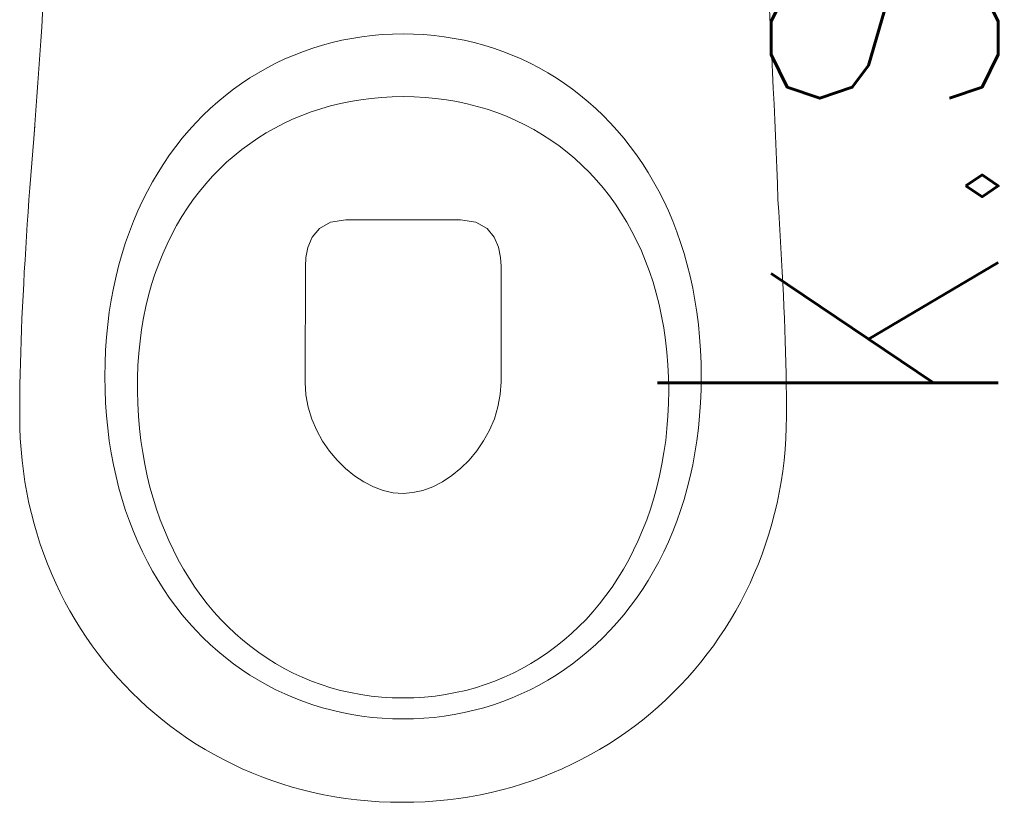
# Model space of a CAD drawing. Header units: inches. Extents: x 27484 to 71626, y -45113 to 39.
# Tile 125 of 256: x 35104 to 35150, y -31873 to -31836. Entities that reach past the tile are written whole.
import ezdxf
from ezdxf.enums import TextEntityAlignment as Align

# ---------------------------------------------------------------- set-up
doc = ezdxf.new("R2010")
doc.units = ezdxf.units.IN
doc.header["$LTSCALE"] = 50
doc.header["$MEASUREMENT"] = 0
doc.layers.add('A-ARMATURA', color=45, linetype='Continuous', lineweight=5)
doc.layers.add('R-MET-IWE', color=2, linetype='Continuous')
doc.layers.add('rz_wentylacja', color=10, linetype='Continuous')
doc.styles.get("Standard").update_dxf_attribs({"font": 'romans.shx'})

# ---------------------------------------------------------------- blocks, each defined once
blk = doc.blocks.new('A$C04280096')
at = {"layer": 'A-ARMATURA'}
for p, q in [((-9.76, -309.5), (-14.58, -309.92)), ((-4.9, -309.25), (-9.76, -309.5)), ((0, -309.16), (-4.9, -309.25)), ((4.9, -309.25), (0, -309.16)), ((9.76, -309.5), (4.9, -309.25)), ((14.58, -309.92), (9.76, -309.5)), ((-33.34, -313.23), (-37.89, -314.45)), ((-28.73, -312.16), (-33.34, -313.23)), ((-24.06, -311.25), (-28.73, -312.16)), ((-19.35, -310.5), (-24.06, -311.25)), ((-14.58, -309.92), (-19.35, -310.5)), ((19.35, -310.5), (14.58, -309.92)), ((24.06, -311.25), (19.35, -310.5)), ((28.73, -312.16), (24.06, -311.25)), ((33.34, -313.23), (28.73, -312.16)), ((37.89, -314.45), (33.34, -313.23)), ((-46.81, -317.38), (-51.17, -319.07)), ((-42.38, -315.84), (-46.81, -317.38)), ((-37.89, -314.45), (-42.38, -315.84)), ((42.38, -315.84), (37.89, -314.45)), ((46.81, -317.38), (42.38, -315.84)), ((51.17, -319.07), (46.81, -317.38)), ((-59.68, -322.92), (-63.82, -325.07)), ((-55.46, -320.92), (-59.68, -322.92)), ((-51.17, -319.07), (-55.46, -320.92)), ((55.46, -320.92), (51.17, -319.07)), ((59.68, -322.92), (55.46, -320.92)), ((63.82, -325.07), (59.68, -322.92)), ((-67.89, -327.36), (-71.87, -329.8)), ((-63.82, -325.07), (-67.89, -327.36)), ((67.89, -327.36), (63.82, -325.07)), ((71.87, -329.8), (67.89, -327.36)), ((-75.77, -332.39), (-79.59, -335.12)), ((-71.87, -329.8), (-75.77, -332.39)), ((75.77, -332.39), (71.87, -329.8)), ((79.59, -335.12), (75.77, -332.39)), ((-79.59, -335.12), (-83.31, -338)), ((83.31, -338), (79.59, -335.12)), ((-86.95, -341.01), (-90.49, -344.16)), ((-83.31, -338), (-86.95, -341.01)), ((-29.43, -341.81), (-34.09, -342.96)), ((-24.7, -340.84), (-29.43, -341.81)), ((-19.9, -340.03), (-24.7, -340.84)), ((-15.02, -339.41), (-19.9, -340.03)), ((-10.08, -338.96), (-15.02, -339.41)), ((-5.07, -338.68), (-10.08, -338.96)), ((0, -338.59), (-5.07, -338.68)), ((5.19, -338.69), (0, -338.59)), ((10.32, -338.97), (5.19, -338.69)), ((15.37, -339.45), (10.32, -338.97)), ((20.35, -340.1), (15.37, -339.45)), ((25.25, -340.95), (20.35, -340.1)), ((30.07, -341.97), (25.25, -340.95)), ((34.81, -343.17), (30.07, -341.97)), ((86.95, -341.01), (83.31, -338)), ((90.49, -344.16), (86.95, -341.01)), ((-90.49, -344.16), (-93.93, -347.45)), ((-43.15, -345.76), (-47.56, -347.41)), ((-38.66, -344.28), (-43.15, -345.76)), ((-34.09, -342.96), (-38.66, -344.28)), ((39.46, -344.55), (34.81, -343.17)), ((44.03, -346.11), (39.46, -344.55)), ((48.5, -347.84), (44.03, -346.11)), ((93.93, -347.45), (90.49, -344.16)), ((-97.27, -350.88), (-100.5, -354.44)), ((-93.93, -347.45), (-97.27, -350.88)), ((-56.1, -351.2), (-60.22, -353.34)), ((-51.87, -349.23), (-56.1, -351.2)), ((-47.56, -347.41), (-51.87, -349.23)), ((52.88, -349.74), (48.5, -347.84)), ((57.15, -351.81), (52.88, -349.74)), ((97.27, -350.88), (93.93, -347.45)), ((100.5, -354.44), (97.27, -350.88)), ((-173.36, -358.21), (-172.87, -352.37)), ((-100.5, -354.44), (-103.63, -358.14)), ((-64.25, -355.64), (-68.18, -358.09)), ((-60.22, -353.34), (-64.25, -355.64)), ((61.33, -354.05), (57.15, -351.81)), ((65.4, -356.46), (61.33, -354.05)), ((103.63, -358.14), (100.5, -354.44)), ((-173.83, -364.03), (-173.36, -358.21)), ((-103.63, -358.14), (-106.66, -361.96)), ((-68.18, -358.09), (-72.01, -360.7)), ((69.37, -359.03), (65.4, -356.46)), ((73.22, -361.76), (69.37, -359.03)), ((106.66, -361.96), (103.63, -358.14)), ((-174.29, -369.84), (-173.83, -364.03)), ((-106.66, -361.96), (-109.57, -365.92)), ((-75.72, -363.46), (-79.33, -366.37)), ((-72.01, -360.7), (-75.72, -363.46)), ((76.96, -364.64), (73.22, -361.76)), ((80.59, -367.69), (76.96, -364.64)), ((109.57, -365.92), (106.66, -361.96)), ((-109.57, -365.92), (-112.36, -370)), ((-82.82, -369.43), (-86.19, -372.63)), ((-79.33, -366.37), (-82.82, -369.43)), ((84.09, -370.89), (80.59, -367.69)), ((112.36, -370), (109.57, -365.92)), ((-174.74, -375.62), (-174.29, -369.84)), ((-115.04, -374.21), (-117.6, -378.55)), ((-112.36, -370), (-115.04, -374.21)), ((-86.19, -372.63), (-89.45, -375.99)), ((87.47, -374.25), (84.09, -370.89)), ((90.73, -377.76), (87.47, -374.25)), ((115.04, -374.21), (112.36, -370)), ((117.6, -378.55), (115.04, -374.21)), ((-175.17, -381.39), (-174.74, -375.62)), ((-117.6, -378.55), (-120.03, -383.01)), ((-89.45, -375.99), (-92.58, -379.48)), ((93.86, -381.42), (90.73, -377.76)), ((120.03, -383.01), (117.6, -378.55)), ((-175.6, -387.13), (-175.17, -381.39)), ((-120.03, -383.01), (-122.34, -387.59)), ((-95.59, -383.12), (-98.46, -386.9)), ((-92.58, -379.48), (-95.59, -383.12)), ((96.85, -385.22), (93.86, -381.42)), ((122.34, -387.59), (120.03, -383.01)), ((-176, -392.84), (-175.6, -387.13)), ((-122.34, -387.59), (-124.52, -392.3)), ((-98.46, -386.9), (-101.21, -390.81)), ((99.71, -389.17), (96.85, -385.22)), ((124.52, -392.3), (122.34, -387.59)), ((175.96, -386.92), (176.34, -392.64)), ((-176.4, -398.53), (-176, -392.84)), ((-124.52, -392.3), (-126.57, -397.12)), ((-101.21, -390.81), (-103.82, -394.86)), ((102.43, -393.27), (99.71, -389.17)), ((126.57, -397.12), (124.52, -392.3)), ((176.34, -392.64), (176.7, -398.34)), ((-126.57, -397.12), (-128.49, -402.06)), ((-103.82, -394.86), (-106.29, -399.05)), ((-26.84, -396.45), (-34.11, -397.56)), ((-2.06, -396.45), (-26.84, -396.45)), ((26.95, -396.45), (-2.06, -396.45)), ((34.23, -397.56), (26.95, -396.45)), ((105.01, -397.5), (102.43, -393.27)), ((128.49, -402.06), (126.57, -397.12)), ((-176.77, -404.18), (-176.4, -398.53)), ((-128.49, -402.06), (-130.27, -407.12)), ((-106.29, -399.05), (-108.62, -403.37)), ((-39.28, -400.49), (-42.7, -404.65)), ((-34.11, -397.56), (-39.28, -400.49)), ((39.4, -400.49), (34.23, -397.56)), ((42.81, -404.62), (39.4, -400.49)), ((107.45, -401.88), (105.01, -397.5)), ((109.74, -406.39), (107.45, -401.88)), ((130.27, -407.12), (128.49, -402.06)), ((176.7, -398.34), (177.04, -404.01)), ((-177.13, -409.8), (-176.77, -404.18)), ((-108.62, -403.37), (-110.8, -407.82)), ((-42.7, -404.65), (-44.69, -409.42)), ((44.81, -409.36), (42.81, -404.62)), ((111.87, -411.04), (109.74, -406.39)), ((177.04, -404.01), (177.37, -409.64)), ((-177.47, -415.39), (-177.13, -409.8)), ((-130.27, -407.12), (-131.9, -412.29)), ((-110.8, -407.82), (-112.84, -412.39)), ((-44.69, -409.42), (-45.63, -414.21)), ((45.75, -414.09), (44.81, -409.36)), ((113.86, -415.82), (111.87, -411.04)), ((131.9, -412.29), (130.27, -407.12)), ((177.37, -409.64), (177.68, -415.24)), ((-177.79, -420.94), (-177.47, -415.39)), ((-131.9, -412.29), (-133.4, -417.57)), ((-112.84, -412.39), (-114.73, -417.1)), ((-45.63, -414.21), (-45.84, -418.41)), ((45.97, -418.21), (45.75, -414.09)), ((115.69, -420.74), (113.86, -415.82)), ((133.4, -417.57), (131.9, -412.29)), ((177.68, -415.24), (177.98, -420.8)), ((-133.4, -417.57), (-134.75, -422.97)), ((-114.73, -417.1), (-116.46, -421.93)), ((-45.84, -418.41), (-45.97, -472.78)), ((45.97, -472.5), (45.97, -418.21)), ((134.75, -422.97), (133.4, -417.57)), ((-178.1, -426.45), (-177.79, -420.94)), ((-134.75, -422.97), (-135.95, -428.48)), ((-116.46, -421.93), (-118.04, -426.88)), ((117.36, -425.78), (115.69, -420.74)), ((135.95, -428.48), (134.75, -422.97)), ((177.98, -420.8), (178.26, -426.32)), ((-178.38, -431.91), (-178.1, -426.45)), ((-135.95, -428.48), (-137, -434.1)), ((-118.04, -426.88), (-119.46, -431.95)), ((118.86, -430.95), (117.36, -425.78)), ((137, -434.1), (135.95, -428.48)), ((178.26, -426.32), (178.52, -431.8)), ((-178.64, -437.34), (-178.38, -431.91)), ((-137, -434.1), (-137.9, -439.82)), ((-119.46, -431.95), (-120.71, -437.15)), ((120.2, -436.25), (118.86, -430.95)), ((137.9, -439.82), (137, -434.1)), ((178.52, -431.8), (178.76, -437.24)), ((-178.89, -442.71), (-178.64, -437.34)), ((-120.71, -437.15), (-121.8, -442.46)), ((121.37, -441.67), (120.2, -436.25)), ((178.76, -437.24), (178.98, -442.63)), ((-179.1, -448.04), (-178.89, -442.71)), ((-137.9, -439.82), (-138.64, -445.65)), ((-121.8, -442.46), (-122.72, -447.88)), ((122.37, -447.21), (121.37, -441.67)), ((138.64, -445.65), (137.9, -439.82)), ((178.98, -442.63), (179.18, -447.97)), ((-179.3, -453.32), (-179.1, -448.04)), ((-138.64, -445.65), (-139.22, -451.58)), ((-122.72, -447.88), (-123.47, -453.42)), ((123.2, -452.88), (122.37, -447.21)), ((139.22, -451.58), (138.64, -445.65)), ((179.18, -447.97), (179.36, -453.26)), ((-139.22, -451.58), (-139.64, -457.62)), ((123.84, -458.66), (123.2, -452.88)), ((139.64, -457.62), (139.22, -451.58)), ((-179.47, -458.55), (-179.3, -453.32)), ((-123.47, -453.42), (-124.05, -459.07)), ((179.36, -453.26), (179.52, -458.49)), ((-179.62, -463.72), (-179.47, -458.55)), ((-139.64, -457.62), (-139.89, -463.76)), ((-124.05, -459.07), (-124.44, -464.83)), ((124.31, -464.55), (123.84, -458.66)), ((139.89, -463.76), (139.64, -457.62)), ((179.52, -458.49), (179.65, -463.67)), ((-179.74, -468.83), (-179.62, -463.72)), ((-139.89, -463.76), (-139.97, -469.99)), ((-124.44, -464.83), (-124.66, -470.71)), ((124.59, -470.56), (124.31, -464.55)), ((139.97, -469.99), (139.89, -463.76)), ((179.65, -463.67), (179.76, -468.8)), ((-179.84, -473.89), (-179.74, -468.83)), ((-139.97, -469.99), (-139.89, -476.23)), ((-139.97, -469.99), (-139.97, -469.99)), ((-124.66, -470.71), (-124.69, -476.68)), ((124.69, -476.68), (124.59, -470.56)), ((139.89, -476.23), (139.97, -469.99)), ((139.97, -469.99), (139.97, -469.99)), ((179.76, -468.8), (179.85, -473.86)), ((-179.91, -478.88), (-179.84, -473.89)), ((-45.97, -472.78), (-45.58, -478.69)), ((45.6, -478.45), (45.97, -472.5)), ((45.97, -472.5), (45.97, -472.5)), ((179.85, -473.86), (179.92, -478.86)), ((-179.95, -483.81), (-179.91, -478.88)), ((-139.89, -476.23), (-139.64, -482.37)), ((-124.69, -476.68), (-124.54, -482.67)), ((-124.69, -476.68), (-124.69, -476.68)), ((-45.58, -478.69), (-44.5, -484.45)), ((44.55, -484.25), (45.6, -478.45)), ((124.6, -482.67), (124.69, -476.68)), ((124.69, -476.68), (124.69, -476.68)), ((139.64, -482.37), (139.89, -476.23)), ((179.92, -478.86), (179.95, -483.8)), ((-179.97, -488.67), (-179.95, -483.81)), ((-139.64, -482.37), (-139.22, -488.41)), ((-124.54, -482.67), (-124.21, -488.57)), ((-44.5, -484.45), (-42.8, -490)), ((42.86, -489.83), (44.55, -484.25)), ((124.33, -488.57), (124.6, -482.67)), ((139.22, -488.41), (139.64, -482.37)), ((179.95, -483.8), (179.97, -488.67)), ((-179.9, -493.91), (-179.97, -488.67)), ((-139.22, -488.41), (-138.64, -494.34)), ((-124.21, -488.57), (-123.72, -494.38)), ((40.6, -495.17), (42.86, -489.83)), ((123.88, -494.38), (124.33, -488.57)), ((138.64, -494.34), (139.22, -488.41)), ((179.97, -488.67), (179.9, -493.91)), ((-179.69, -499.11), (-179.9, -493.91)), ((-138.64, -494.34), (-137.9, -500.17)), ((-123.72, -494.38), (-123.06, -500.1)), ((-42.8, -490), (-40.54, -495.31)), ((123.27, -500.1), (123.88, -494.38)), ((137.9, -500.17), (138.64, -494.34)), ((179.9, -493.91), (179.69, -499.11)), ((-179.34, -504.28), (-179.69, -499.11)), ((-40.54, -495.31), (-37.77, -500.33)), ((37.83, -500.22), (40.6, -495.17)), ((179.69, -499.11), (179.33, -504.28)), ((-137.9, -500.17), (-137, -505.89)), ((-123.06, -500.1), (-122.24, -505.72)), ((-37.77, -500.33), (-34.56, -505.01)), ((34.62, -504.92), (37.83, -500.22)), ((122.48, -505.72), (123.27, -500.1)), ((137, -505.89), (137.9, -500.17)), ((-178.86, -509.4), (-179.34, -504.28)), ((-137, -505.89), (-135.95, -511.51)), ((-122.24, -505.72), (-121.25, -511.25)), ((-34.56, -505.01), (-30.96, -509.31)), ((31.01, -509.24), (34.62, -504.92)), ((121.53, -511.25), (122.48, -505.72)), ((135.95, -511.51), (137, -505.89)), ((179.33, -504.28), (178.85, -509.4)), ((-178.24, -514.48), (-178.86, -509.4)), ((-135.95, -511.51), (-134.75, -517.02)), ((-121.25, -511.25), (-120.1, -516.68)), ((-30.96, -509.31), (-27.04, -513.18)), ((27.08, -513.13), (31.01, -509.24)), ((120.41, -516.68), (121.53, -511.25)), ((134.75, -517.02), (135.95, -511.51)), ((178.85, -509.4), (178.22, -514.48)), ((-177.49, -519.52), (-178.24, -514.48)), ((-134.75, -517.02), (-133.4, -522.41)), ((-120.1, -516.68), (-118.8, -522)), ((-27.04, -513.18), (-22.85, -516.58)), ((-22.85, -516.58), (-18.45, -519.47)), ((18.47, -519.45), (22.88, -516.55)), ((22.88, -516.55), (27.08, -513.13)), ((119.13, -522), (120.41, -516.68)), ((133.4, -522.41), (134.75, -517.02)), ((178.22, -514.48), (177.46, -519.52)), ((-176.61, -524.51), (-177.49, -519.52)), ((-118.8, -522), (-117.34, -527.21)), ((-18.45, -519.47), (-13.91, -521.79)), ((-13.91, -521.79), (-9.28, -523.5)), ((9.29, -523.5), (13.92, -521.78)), ((13.92, -521.78), (18.47, -519.45)), ((117.69, -527.21), (119.13, -522)), ((177.46, -519.52), (176.57, -524.51)), ((-175.6, -529.45), (-176.61, -524.51)), ((-133.4, -522.41), (-131.9, -527.7)), ((-9.28, -523.5), (-4.62, -524.57)), ((-4.62, -524.57), (0, -524.93)), ((0, -524.93), (4.62, -524.56)), ((4.62, -524.56), (9.29, -523.5)), ((131.9, -527.7), (133.4, -522.41)), ((176.57, -524.51), (175.55, -529.45)), ((-174.46, -534.34), (-175.6, -529.45)), ((-131.9, -527.7), (-130.27, -532.87)), ((-117.34, -527.21), (-115.73, -532.32)), ((116.1, -532.32), (117.69, -527.21)), ((130.27, -532.87), (131.9, -527.7)), ((175.55, -529.45), (174.4, -534.34)), ((-173.19, -539.18), (-174.46, -534.34)), ((-130.27, -532.87), (-128.49, -537.93)), ((-115.73, -532.32), (-113.97, -537.32)), ((114.35, -537.32), (116.1, -532.32)), ((128.49, -537.93), (130.27, -532.87)), ((174.4, -534.34), (173.12, -539.18)), ((-171.8, -543.97), (-173.19, -539.18)), ((-128.49, -537.93), (-126.57, -542.87)), ((-113.97, -537.32), (-112.07, -542.2)), ((112.46, -542.2), (114.35, -537.32)), ((126.57, -542.87), (128.49, -537.93)), ((173.12, -539.18), (171.72, -543.97)), ((-170.29, -548.7), (-171.8, -543.97)), ((-126.57, -542.87), (-124.52, -547.69)), ((-112.07, -542.2), (-110.02, -546.96)), ((110.41, -546.96), (112.46, -542.2)), ((124.52, -547.69), (126.57, -542.87)), ((171.72, -543.97), (170.19, -548.7)), ((-168.66, -553.37), (-170.29, -548.7)), ((-124.52, -547.69), (-122.34, -552.4)), ((-110.02, -546.96), (-107.83, -551.6)), ((108.23, -551.6), (110.41, -546.96)), ((122.34, -552.4), (124.52, -547.69)), ((170.19, -548.7), (168.54, -553.37)), ((-166.9, -557.98), (-168.66, -553.37)), ((-122.34, -552.4), (-120.03, -556.98)), ((-107.83, -551.6), (-105.51, -556.12)), ((105.9, -556.12), (108.23, -551.6)), ((120.03, -556.98), (122.34, -552.4)), ((168.54, -553.37), (166.77, -557.98)), ((-165.03, -562.53), (-166.9, -557.98)), ((-120.03, -556.98), (-117.6, -561.44)), ((-105.51, -556.12), (-103.04, -560.51)), ((103.43, -560.51), (105.9, -556.12)), ((117.6, -561.44), (120.03, -556.98)), ((166.77, -557.98), (164.88, -562.53)), ((-163.04, -567.01), (-165.03, -562.53)), ((-117.6, -561.44), (-115.04, -565.77)), ((-103.04, -560.51), (-100.45, -564.77)), ((100.83, -564.77), (103.43, -560.51)), ((115.04, -565.77), (117.6, -561.44)), ((164.88, -562.53), (162.87, -567.01)), ((-160.93, -571.42), (-163.04, -567.01)), ((-115.04, -565.77), (-112.36, -569.99)), ((-100.45, -564.77), (-97.72, -568.9)), ((98.09, -568.9), (100.83, -564.77)), ((112.36, -569.99), (115.04, -565.77)), ((162.87, -567.01), (160.75, -571.42)), ((-158.71, -575.77), (-160.93, -571.42)), ((-112.36, -569.99), (-109.57, -574.07)), ((-97.72, -568.9), (-94.87, -572.9)), ((-94.87, -572.9), (-91.89, -576.75)), ((92.23, -576.75), (95.23, -572.9)), ((95.23, -572.9), (98.09, -568.9)), ((109.57, -574.07), (112.36, -569.99)), ((160.75, -571.42), (158.51, -575.77)), ((-156.38, -580.05), (-158.71, -575.77)), ((-109.57, -574.07), (-106.66, -578.03)), ((-91.89, -576.75), (-88.79, -580.47)), ((89.12, -580.47), (92.23, -576.75)), ((106.66, -578.03), (109.57, -574.07)), ((158.51, -575.77), (156.16, -580.05)), ((-153.94, -584.25), (-156.38, -580.05)), ((-106.66, -578.03), (-103.63, -581.85)), ((-103.63, -581.85), (-100.5, -585.55)), ((-88.79, -580.47), (-85.56, -584.04)), ((85.88, -584.04), (89.12, -580.47)), ((100.5, -585.55), (103.63, -581.85)), ((103.63, -581.85), (106.66, -578.03)), ((156.16, -580.05), (153.69, -584.25)), ((-151.39, -588.38), (-153.94, -584.25)), ((-100.5, -585.55), (-97.27, -589.11)), ((-85.56, -584.04), (-82.22, -587.47)), ((82.52, -587.47), (85.88, -584.04)), ((97.27, -589.11), (100.5, -585.55)), ((153.69, -584.25), (151.12, -588.38)), ((-148.73, -592.43), (-151.39, -588.38)), ((-97.27, -589.11), (-93.93, -592.53)), ((-82.22, -587.47), (-78.77, -590.75)), ((-78.77, -590.75), (-75.2, -593.87)), ((75.46, -593.87), (79.05, -590.75)), ((79.05, -590.75), (82.52, -587.47)), ((93.93, -592.53), (97.27, -589.11)), ((151.12, -588.38), (148.44, -592.43)), ((-145.96, -596.41), (-148.73, -592.43)), ((-93.93, -592.53), (-90.49, -595.82)), ((-90.49, -595.82), (-86.95, -598.98)), ((-75.2, -593.87), (-71.53, -596.84)), ((71.77, -596.84), (75.46, -593.87)), ((86.95, -598.98), (90.49, -595.82)), ((90.49, -595.82), (93.93, -592.53)), ((148.44, -592.43), (145.66, -596.41)), ((-143.09, -600.3), (-145.96, -596.41)), ((-140.12, -604.11), (-143.09, -600.3)), ((-86.95, -598.98), (-83.31, -601.99)), ((-71.53, -596.84), (-67.75, -599.66)), ((-67.75, -599.66), (-63.86, -602.31)), ((64.06, -602.31), (67.96, -599.66)), ((67.96, -599.66), (71.77, -596.84)), ((83.31, -601.99), (86.95, -598.98)), ((142.77, -600.3), (139.77, -604.11)), ((145.66, -596.41), (142.77, -600.3)), ((-137.05, -607.83), (-140.12, -604.11)), ((-83.31, -601.99), (-79.59, -604.86)), ((-79.59, -604.86), (-75.77, -607.6)), ((-63.86, -602.31), (-59.87, -604.8)), ((-59.87, -604.8), (-55.79, -607.12)), ((55.94, -607.12), (60.05, -604.8)), ((60.05, -604.8), (64.06, -602.31)), ((75.77, -607.6), (79.59, -604.86)), ((79.59, -604.86), (83.31, -601.99)), ((139.77, -604.11), (136.68, -607.83)), ((-133.88, -611.47), (-137.05, -607.83)), ((-75.77, -607.6), (-71.87, -610.18)), ((-55.79, -607.12), (-51.6, -609.27)), ((-51.6, -609.27), (-47.33, -611.25)), ((47.44, -611.25), (51.74, -609.27)), ((51.74, -609.27), (55.94, -607.12)), ((71.87, -610.18), (75.77, -607.6)), ((136.68, -607.83), (133.49, -611.47)), ((-130.61, -615.02), (-133.88, -611.47)), ((-71.87, -610.18), (-67.89, -612.63)), ((-67.89, -612.63), (-63.82, -614.92)), ((-47.33, -611.25), (-42.96, -613.06)), ((-42.96, -613.06), (-38.51, -614.68)), ((-38.51, -614.68), (-33.96, -616.13)), ((34.03, -616.13), (38.58, -614.68)), ((38.58, -614.68), (43.06, -613.06)), ((43.06, -613.06), (47.44, -611.25)), ((63.82, -614.92), (67.89, -612.63)), ((67.89, -612.63), (71.87, -610.18)), ((133.49, -611.47), (130.19, -615.02)), ((-127.25, -618.47), (-130.61, -615.02)), ((-123.79, -621.84), (-127.25, -618.47)), ((-63.82, -614.92), (-59.68, -617.07)), ((-59.68, -617.07), (-55.46, -619.07)), ((-55.46, -619.07), (-51.17, -620.92)), ((-33.96, -616.13), (-29.34, -617.39)), ((-29.34, -617.39), (-24.64, -618.47)), ((-24.64, -618.47), (-19.85, -619.36)), ((19.88, -619.36), (24.67, -618.47)), ((24.67, -618.47), (29.39, -617.39)), ((29.39, -617.39), (34.03, -616.13)), ((51.17, -620.92), (55.46, -619.07)), ((55.46, -619.07), (59.68, -617.07)), ((59.68, -617.07), (63.82, -614.92)), ((126.81, -618.47), (123.32, -621.84)), ((130.19, -615.02), (126.81, -618.47)), ((-120.23, -625.1), (-123.79, -621.84)), ((-51.17, -620.92), (-46.81, -622.61)), ((-46.81, -622.61), (-42.38, -624.15)), ((-19.85, -619.36), (-15, -620.05)), ((-15, -620.05), (-10.07, -620.55)), ((-10.07, -620.55), (-5.07, -620.85)), ((-5.07, -620.85), (0, -620.96)), ((0, -620.96), (5.07, -620.85)), ((0, -620.96), (0, -620.96)), ((5.07, -620.85), (10.07, -620.55)), ((10.07, -620.55), (15.01, -620.05)), ((15.01, -620.05), (19.88, -619.36)), ((42.38, -624.15), (46.81, -622.61)), ((46.81, -622.61), (51.17, -620.92)), ((123.32, -621.84), (119.75, -625.1)), ((-116.59, -628.27), (-120.23, -625.1)), ((-112.85, -631.35), (-116.59, -628.27)), ((-42.38, -624.15), (-37.89, -625.53)), ((-37.89, -625.53), (-33.34, -626.76)), ((-33.34, -626.76), (-28.73, -627.83)), ((-28.73, -627.83), (-24.06, -628.74)), ((24.06, -628.74), (28.73, -627.83)), ((28.73, -627.83), (33.34, -626.76)), ((33.34, -626.76), (37.89, -625.53)), ((37.89, -625.53), (42.38, -624.15)), ((116.08, -628.27), (112.33, -631.35)), ((119.75, -625.1), (116.08, -628.27)), ((-109.03, -634.32), (-112.85, -631.35)), ((-24.06, -628.74), (-19.35, -629.49)), ((-19.35, -629.49), (-14.58, -630.07)), ((-14.58, -630.07), (-9.76, -630.49)), ((-9.76, -630.49), (-4.9, -630.74)), ((-4.9, -630.74), (0, -630.82)), ((0, -630.82), (4.9, -630.74)), ((0, -630.82), (0, -630.82)), ((4.9, -630.74), (9.76, -630.49)), ((9.76, -630.49), (14.58, -630.07)), ((14.58, -630.07), (19.35, -629.49)), ((19.35, -629.49), (24.06, -628.74)), ((112.33, -631.35), (108.48, -634.32)), ((-105.12, -637.18), (-109.03, -634.32)), ((-101.13, -639.94), (-105.12, -637.18)), ((104.55, -637.18), (100.53, -639.94)), ((108.48, -634.32), (104.55, -637.18)), ((-97.05, -642.6), (-101.13, -639.94)), ((100.53, -639.94), (96.44, -642.6)), ((-92.89, -645.14), (-97.05, -642.6)), ((-88.65, -647.58), (-92.89, -645.14)), ((92.26, -645.14), (88, -647.58)), ((96.44, -642.6), (92.26, -645.14)), ((-84.33, -649.89), (-88.65, -647.58)), ((-79.94, -652.1), (-84.33, -649.89)), ((83.66, -649.89), (79.25, -652.1)), ((88, -647.58), (83.66, -649.89)), ((-75.47, -654.18), (-79.94, -652.1)), ((-70.92, -656.15), (-75.47, -654.18)), ((-66.31, -657.99), (-70.92, -656.15)), ((70.2, -656.15), (65.56, -657.99)), ((74.76, -654.18), (70.2, -656.15)), ((79.25, -652.1), (74.76, -654.18)), ((-61.62, -659.71), (-66.31, -657.99)), ((-56.86, -661.31), (-61.62, -659.71)), ((60.86, -659.71), (56.09, -661.31)), ((65.56, -657.99), (60.86, -659.71)), ((-52.04, -662.77), (-56.86, -661.31)), ((-47.15, -664.11), (-52.04, -662.77)), ((-42.19, -665.32), (-47.15, -664.11)), ((-37.17, -666.39), (-42.19, -665.32)), ((41.38, -665.32), (36.35, -666.39)), ((46.35, -664.11), (41.38, -665.32)), ((51.25, -662.77), (46.35, -664.11)), ((56.09, -661.31), (51.25, -662.77)), ((-32.1, -667.32), (-37.17, -666.39)), ((-26.96, -668.12), (-32.1, -667.32)), ((-21.76, -668.77), (-26.96, -668.12)), ((-16.51, -669.29), (-21.76, -668.77)), ((-11.2, -669.66), (-16.51, -669.29)), ((-5.84, -669.88), (-11.2, -669.66)), ((-0.43, -669.95), (-5.84, -669.88)), ((4.98, -669.88), (-0.43, -669.95)), ((10.35, -669.66), (4.98, -669.88)), ((15.66, -669.29), (10.35, -669.66)), ((20.92, -668.77), (15.66, -669.29)), ((26.12, -668.12), (20.92, -668.77)), ((31.26, -667.32), (26.12, -668.12)), ((36.35, -666.39), (31.26, -667.32))]:
    blk.add_line(p, q, dxfattribs=at)
at = {"layer": 'A-ARMATURA', "linetype": 'Continuous'}
for centre, radius, start, end in [((-8576.26, 264.4), 8425.94, 355.762455, 357.188478), ((-5010.96, -574.67), 5190.32, 2.07305, 4.71198)]:
    blk.add_arc(centre, radius, start, end, dxfattribs=at)
blk = doc.blocks.new('A$C6D4569AD')
at = {"layer": 'A-ARMATURA', "xscale": -0.09999999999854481, "yscale": 0.1000000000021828, "zscale": 0.1, "rotation": 270}
blk.add_blockref('A$C04280096', (15.03, 0), dxfattribs=at)
blk = doc.blocks.new('IWE0W011')
at = {"layer": 'R-MET-IWE', "width": 0.75}
blk.add_attdef('NR', text='', height=9.5, dxfattribs=at).set_placement((12.5, 37), align=Align.MIDDLE)

msp = doc.modelspace()

# ---------------------------------------------------------------- block references
at = {"layer": 'A-ARMATURA', "lineweight": -3, "xscale": -1, "rotation": 270}
msp.add_blockref('A$C6D4569AD', (35121.89863, -31821.09566), dxfattribs=at)
at = {"layer": 'rz_wentylacja'}
ref = msp.add_blockref('IWE0W011', (35130.48246, -31781.06607), dxfattribs=dict(at, xscale=-1, rotation=180))
ref.add_attrib('NR', 'k.s.-', (35149.83816, -31855.42903), dxfattribs={"layer": 'R-MET-IWE', "height": 16, "rotation": 90, "width": 0.75})

doc.saveas('drawing.dxf')
